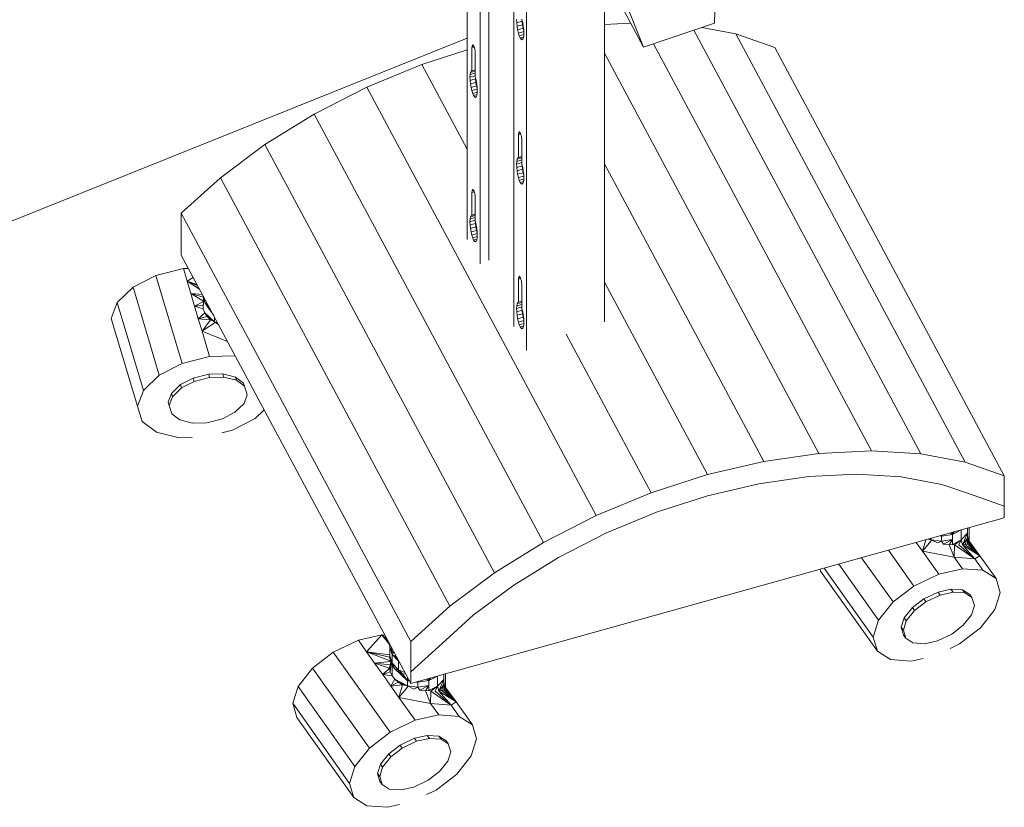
# Model space of a CAD drawing. Header units: millimetres. Extents: x -2220 to 52371, y -4077 to 6953.
# Tile 234 of 256: x 36965 to 37674, y 1535 to 2103. Entities that reach past the tile are written whole.
import ezdxf

# ---------------------------------------------------------------- set-up
doc = ezdxf.new("R2010")
doc.units = ezdxf.units.MM
doc.header["$MEASUREMENT"] = 0
doc.linetypes.add('Wipeout_Contour', pattern=[1000, 0, -1000])
doc.layers.add('Nuevo_08_E_Envans secs', color=7, linetype='Continuous')
doc.layers.add('Nuevo_09_EI_Mobiliari general', color=7, linetype='Continuous')
doc.layers.add('Nuevo_08_E_Envans secs_Pluma_Nº__47', color=7, linetype='Continuous', lineweight=20)
doc.layers.add('Nuevo_09_EI_Mobiliari general_Pluma_Nº__61', color=7, linetype='Continuous', lineweight=5, true_color=0x6a6a6a)

# ---------------------------------------------------------------- blocks, each defined once
blk = doc.blocks.new('Elem Sección_207_2', base_point=(42615.74, 4689.65))
at = {"layer": 'Nuevo_09_EI_Mobiliari general_Pluma_Nº__61', "color": 251, "linetype": 'Continuous', "lineweight": 5, "true_color": 0x6a6a6a}
for p, q in [((37287.07, 1944.53), (37287.07, 2149.94)), ((37296.38, 1927.14), (37296.38, 2152.72)), ((37302.6, 1929.71), (37302.6, 2152.47)), ((37320.59, 1881.91), (37320.59, 2153.15)), ((37329.91, 1864.51), (37329.91, 2154.26)), ((37385.93, 2134.43), (37385.93, 1885.23)), ((37465.85, 2131.49), (37465.3, 2100.41)), ((37413.97, 2083.28), (37399.07, 2111.08)), ((37413.97, 2083.28), (37402.43, 2112.11)), ((37322.64, 2103.05), (37322.73, 2100.73)), ((37326.69, 2101.84), (37322.73, 2100.73)), ((37322.73, 2100.73), (37322.99, 2098.23)), ((37326.95, 2099.34), (37322.99, 2098.23)), ((37326.55, 2102.96), (37326.43, 2103.35)), ((37327.09, 2100.63), (37326.55, 2102.96)), ((37326.69, 2101.84), (37326.67, 2102.47)), ((37326.95, 2099.34), (37326.69, 2101.84)), ((37327.37, 2096.84), (37326.95, 2099.34)), ((37327.51, 2098.13), (37327.09, 2100.63)), ((37385.93, 2099.6), (37404.73, 2100.51)), ((37465.3, 2100.41), (37413.97, 2083.28)), ((37322.99, 2098.23), (37323.41, 2095.73)), ((37327.37, 2096.84), (37323.41, 2095.73)), ((37323.41, 2095.73), (37323.95, 2093.4)), ((37327.81, 2094.48), (37323.95, 2093.4)), ((37323.95, 2093.4), (37324.58, 2091.39)), ((37324.58, 2091.39), (37327.81, 2092.3)), ((37327.79, 2094.99), (37327.37, 2096.84)), ((37327.77, 2095.63), (37327.51, 2098.13)), ((37327.86, 2093.31), (37327.77, 2095.63)), ((37327.77, 2091.32), (37327.86, 2093.31)), ((37450.23, 2095.39), (37613.67, 1790.1)), ((37456.1, 2097.35), (37480.51, 2092.76)), ((37480.51, 2092.76), (37645.77, 1784.08)), ((37480.51, 2092.76), (37508.63, 2082.96)), ((37290.89, 2084.7), (37290.7, 2084.27)), ((37291.13, 2084.84), (37290.89, 2084.7)), ((37291.22, 2084.79), (37290.89, 2084.7)), ((37291.42, 2084.69), (37291.13, 2084.84)), ((37291.72, 2084.24), (37291.42, 2084.69)), ((37324.58, 2091.39), (37325.25, 2089.85)), ((37325.25, 2089.85), (37327.63, 2090.51)), ((37325.25, 2089.85), (37325.93, 2088.87)), ((37325.93, 2088.87), (37327.27, 2089.25)), ((37325.93, 2088.87), (37326.55, 2088.53)), ((37326.55, 2088.53), (37327.09, 2088.84)), ((37327.09, 2088.84), (37327.51, 2089.8)), ((37327.51, 2089.8), (37327.77, 2091.32)), ((37421.17, 2085.69), (37578.28, 1792.22)), ((37254.42, 2070.69), (37287.07, 2081.26)), ((37290.58, 2083.58), (37290.54, 2082.67)), ((37292.16, 2083.12), (37290.54, 2082.67)), ((37290.54, 2082.67), (37290.54, 2066.24)), ((37290.7, 2084.27), (37290.58, 2083.58)), ((37291.86, 2083.93), (37290.58, 2083.58)), ((37291.54, 2084.5), (37290.7, 2084.27)), ((37292.03, 2083.54), (37291.72, 2084.24)), ((37292.31, 2082.63), (37292.03, 2083.54)), ((37292.56, 2081.57), (37292.31, 2082.63)), ((37292.75, 2080.44), (37292.56, 2081.57)), ((37292.86, 2079.31), (37292.75, 2080.44)), ((37292.9, 2078.25), (37292.86, 2079.31)), ((37292.9, 2061.82), (37292.9, 2078.25)), ((37385.93, 2078.84), (37540.35, 1790.39)), ((37508.63, 2082.96), (37673.89, 1774.27)), ((37214.77, 2054.27), (37254.42, 2070.69)), ((37254.42, 2070.69), (37287.07, 2009.71)), ((37289.2, 2063.52), (37289.11, 2061.53)), ((37289.46, 2065.04), (37289.2, 2063.52)), ((37292.9, 2064.55), (37289.2, 2063.52)), ((37292.9, 2066), (37289.46, 2065.04)), ((37289.88, 2065.99), (37289.46, 2065.04)), ((37292.9, 2066.84), (37289.88, 2065.99)), ((37290.42, 2066.31), (37289.88, 2065.99)), ((37290.54, 2066.24), (37290.42, 2066.31)), ((37292.9, 2066.9), (37290.54, 2066.24)), ((37292.9, 2062.59), (37289.11, 2061.53)), ((37289.11, 2061.53), (37289.2, 2059.21)), ((37293.16, 2060.31), (37289.2, 2059.21)), ((37289.2, 2059.21), (37289.46, 2056.71)), ((37293.42, 2057.82), (37289.46, 2056.71)), ((37289.46, 2056.71), (37289.88, 2054.21)), ((37293.03, 2061.44), (37292.9, 2061.82)), ((37293.57, 2059.1), (37293.03, 2061.44)), ((37293.16, 2060.31), (37293.14, 2060.95)), ((37293.42, 2057.82), (37293.16, 2060.31)), ((37293.84, 2055.32), (37293.42, 2057.82)), ((37293.98, 2056.6), (37293.57, 2059.1)), ((37294.24, 2054.11), (37293.98, 2056.6)), ((37176.84, 2034.9), (37214.77, 2054.27)), ((37380.03, 1745.59), (37214.77, 2054.27)), ((37293.84, 2055.32), (37289.88, 2054.21)), ((37289.88, 2054.21), (37290.42, 2051.88)), ((37294.29, 2052.96), (37290.42, 2051.88)), ((37290.42, 2051.88), (37291.05, 2049.87)), ((37291.05, 2049.87), (37294.28, 2050.77)), ((37291.05, 2049.87), (37291.72, 2048.32)), ((37294.27, 2053.47), (37293.84, 2055.32)), ((37293.98, 2048.27), (37294.24, 2049.8)), ((37294.33, 2051.79), (37294.24, 2054.11)), ((37294.24, 2049.8), (37294.33, 2051.79)), ((37291.72, 2048.32), (37294.1, 2048.99)), ((37291.72, 2048.32), (37292.4, 2047.35)), ((37292.4, 2047.35), (37293.74, 2047.72)), ((37292.4, 2047.35), (37293.03, 2047.01)), ((37293.03, 2047.01), (37293.57, 2047.32)), ((37293.57, 2047.32), (37293.98, 2048.27)), ((37141.45, 2013), (37176.84, 2034.9)), ((37342.1, 1726.22), (37176.84, 2034.9)), ((37324.11, 2020.95), (37324.07, 2020.05)), ((37324.23, 2021.64), (37324.11, 2020.95)), ((37325.39, 2021.31), (37324.11, 2020.95)), ((37324.41, 2022.07), (37324.23, 2021.64)), ((37325.07, 2021.88), (37324.23, 2021.64)), ((37324.66, 2022.21), (37324.41, 2022.07)), ((37324.75, 2022.16), (37324.41, 2022.07)), ((37324.94, 2022.06), (37324.66, 2022.21)), ((37325.25, 2021.62), (37324.94, 2022.06)), ((37325.56, 2020.92), (37325.25, 2021.62)), ((37325.84, 2020), (37325.56, 2020.92)), ((37325.69, 2020.5), (37324.07, 2020.05)), ((37324.07, 2020.05), (37324.07, 2003.62)), ((37326.09, 2018.95), (37325.84, 2020)), ((37326.27, 2017.81), (37326.09, 2018.95)), ((37326.39, 2016.68), (37326.27, 2017.81)), ((37326.43, 2015.63), (37326.39, 2016.68)), ((37326.43, 1999.2), (37326.43, 2015.63)), ((37109.35, 1989.03), (37141.45, 2013)), ((37306.71, 1704.31), (37141.45, 2013)), ((37322.73, 2000.89), (37322.64, 1998.9)), ((37326.43, 1999.96), (37322.64, 1998.9)), ((37322.99, 2002.42), (37322.73, 2000.89)), ((37326.43, 2001.93), (37322.73, 2000.89)), ((37326.43, 2003.38), (37322.99, 2002.42)), ((37323.41, 2003.37), (37322.99, 2002.42)), ((37326.43, 2004.21), (37323.41, 2003.37)), ((37323.95, 2003.68), (37323.41, 2003.37)), ((37324.07, 2003.62), (37323.95, 2003.68)), ((37326.43, 2004.28), (37324.07, 2003.62)), ((37322.64, 1998.9), (37322.73, 1996.58)), ((37326.69, 1997.69), (37322.73, 1996.58)), ((37322.73, 1996.58), (37322.99, 1994.08)), ((37326.95, 1995.19), (37322.99, 1994.08)), ((37322.99, 1994.08), (37323.41, 1991.58)), ((37327.37, 1992.69), (37323.41, 1991.58)), ((37326.55, 1998.81), (37326.43, 1999.2)), ((37327.09, 1996.48), (37326.55, 1998.81)), ((37326.69, 1997.69), (37326.67, 1998.33)), ((37326.95, 1995.19), (37326.69, 1997.69)), ((37327.37, 1992.69), (37326.95, 1995.19)), ((37327.51, 1993.98), (37327.09, 1996.48)), ((37327.79, 1990.84), (37327.37, 1992.69)), ((37327.77, 1991.48), (37327.51, 1993.98)), ((37385.93, 1999.04), (37500.71, 1784.65)), ((37081.23, 1963.51), (37109.35, 1989.03)), ((37274.61, 1680.34), (37109.35, 1989.03)), ((37323.41, 1991.58), (37323.95, 1989.25)), ((37327.81, 1990.33), (37323.95, 1989.25)), ((37323.95, 1989.25), (37324.58, 1987.24)), ((37324.58, 1987.24), (37327.81, 1988.15)), ((37324.58, 1987.24), (37325.25, 1985.7)), ((37325.25, 1985.7), (37327.63, 1986.36)), ((37325.25, 1985.7), (37325.93, 1984.72)), ((37327.09, 1984.69), (37327.51, 1985.65)), ((37327.51, 1985.65), (37327.77, 1987.17)), ((37327.86, 1989.16), (37327.77, 1991.48)), ((37327.77, 1987.17), (37327.86, 1989.16)), ((37290.58, 1979.43), (37290.54, 1978.52)), ((37292.16, 1978.97), (37290.54, 1978.52)), ((37290.54, 1978.52), (37290.54, 1962.09)), ((37290.7, 1980.12), (37290.58, 1979.43)), ((37291.86, 1979.78), (37290.58, 1979.43)), ((37290.89, 1980.55), (37290.7, 1980.12)), ((37291.54, 1980.35), (37290.7, 1980.12)), ((37291.13, 1980.69), (37290.89, 1980.55)), ((37291.22, 1980.64), (37290.89, 1980.55)), ((37291.42, 1980.54), (37291.13, 1980.69)), ((37291.72, 1980.09), (37291.42, 1980.54)), ((37292.03, 1979.39), (37291.72, 1980.09)), ((37292.31, 1978.48), (37292.03, 1979.39)), ((37292.56, 1977.42), (37292.31, 1978.48)), ((37325.93, 1984.72), (37327.27, 1985.1)), ((37325.93, 1984.72), (37326.55, 1984.38)), ((37326.55, 1984.38), (37327.09, 1984.69)), ((37292.75, 1976.29), (37292.56, 1977.42)), ((37292.86, 1975.16), (37292.75, 1976.29)), ((37292.9, 1974.1), (37292.86, 1975.16)), ((37292.9, 1957.67), (37292.9, 1974.1)), ((37081.23, 1941.63), (37081.23, 1963.51)), ((37246.5, 1654.82), (37081.23, 1963.51)), ((37289.2, 1959.37), (37289.11, 1957.38)), ((37292.9, 1958.44), (37289.11, 1957.38)), ((37289.11, 1957.38), (37289.2, 1955.06)), ((37289.46, 1960.89), (37289.2, 1959.37)), ((37292.9, 1960.4), (37289.2, 1959.37)), ((37292.9, 1961.85), (37289.46, 1960.89)), ((37289.88, 1961.84), (37289.46, 1960.89)), ((37292.9, 1962.69), (37289.88, 1961.84)), ((37290.42, 1962.16), (37289.88, 1961.84)), ((37290.54, 1962.09), (37290.42, 1962.16)), ((37292.9, 1962.75), (37290.54, 1962.09)), ((37293.03, 1957.29), (37292.9, 1957.67)), ((37293.57, 1954.95), (37293.03, 1957.29)), ((37293.16, 1956.16), (37289.2, 1955.06)), ((37289.2, 1955.06), (37289.46, 1952.56)), ((37293.42, 1953.67), (37289.46, 1952.56)), ((37289.46, 1952.56), (37289.88, 1950.06)), ((37293.84, 1951.17), (37289.88, 1950.06)), ((37289.88, 1950.06), (37290.42, 1947.73)), ((37293.16, 1956.16), (37293.14, 1956.8)), ((37293.42, 1953.67), (37293.16, 1956.16)), ((37293.84, 1951.17), (37293.42, 1953.67)), ((37293.98, 1952.45), (37293.57, 1954.95)), ((37294.27, 1949.32), (37293.84, 1951.17)), ((37294.24, 1949.96), (37293.98, 1952.45)), ((37294.33, 1947.64), (37294.24, 1949.96)), ((37294.29, 1948.81), (37290.42, 1947.73)), ((37290.42, 1947.73), (37291.05, 1945.72)), ((37291.05, 1945.72), (37294.28, 1946.62)), ((37291.05, 1945.72), (37291.72, 1944.18)), ((37291.72, 1944.18), (37294.1, 1944.84)), ((37291.72, 1944.18), (37292.4, 1943.2)), ((37292.4, 1943.2), (37293.74, 1943.57)), ((37292.4, 1943.2), (37293.03, 1942.86)), ((37293.03, 1942.86), (37293.57, 1943.17)), ((37293.57, 1943.17), (37293.98, 1944.12)), ((37293.98, 1944.12), (37294.24, 1945.65)), ((37294.24, 1945.65), (37294.33, 1947.64)), ((37081.23, 1933.22), (37081.23, 1941.63)), ((37246.5, 1624.54), (37081.23, 1933.22)), ((37062.9, 1918.69), (37082.7, 1923.69)), ((37082.7, 1923.69), (37086.29, 1923.78)), ((37082.7, 1923.69), (37085.39, 1914.64)), ((37046.5, 1910.18), (37062.9, 1918.69)), ((37081.75, 1855.32), (37062.9, 1918.69)), ((37085.39, 1914.64), (37089.78, 1917.26)), ((37085.39, 1914.64), (37092.47, 1912.23)), ((37085.39, 1914.64), (37093.03, 1911.19)), ((37085.39, 1914.64), (37088.08, 1905.59)), ((37085.39, 1914.64), (37094.36, 1908.7)), ((37324.11, 1916.8), (37324.07, 1915.9)), ((37325.69, 1916.35), (37324.07, 1915.9)), ((37324.07, 1915.9), (37324.07, 1899.47)), ((37324.23, 1917.49), (37324.11, 1916.8)), ((37325.39, 1917.16), (37324.11, 1916.8)), ((37324.41, 1917.92), (37324.23, 1917.49)), ((37325.07, 1917.73), (37324.23, 1917.49)), ((37324.66, 1918.06), (37324.41, 1917.92)), ((37324.75, 1918.02), (37324.41, 1917.92)), ((37324.94, 1917.91), (37324.66, 1918.06)), ((37325.25, 1917.47), (37324.94, 1917.91)), ((37325.56, 1916.77), (37325.25, 1917.47)), ((37325.84, 1915.85), (37325.56, 1916.77)), ((37326.09, 1914.8), (37325.84, 1915.85)), ((37326.27, 1913.66), (37326.09, 1914.8)), ((37035.04, 1899.06), (37046.5, 1910.18)), ((37065.34, 1846.82), (37046.5, 1910.18)), ((37326.39, 1912.53), (37326.27, 1913.66)), ((37326.43, 1911.48), (37326.39, 1912.53)), ((37326.43, 1895.05), (37326.43, 1911.48)), ((37385.93, 1913.84), (37460.19, 1775.12)), ((37088.08, 1905.59), (37096.42, 1904.86)), ((37088.08, 1905.59), (37097.01, 1902.94)), ((37088.08, 1905.59), (37090.78, 1896.54)), ((37088.08, 1905.59), (37097.08, 1900.21)), ((37097.08, 1901.97), (37096.94, 1903.88)), ((37097.06, 1903.65), (37097.09, 1903.46)), ((37097.07, 1894.49), (37097.08, 1901.97)), ((37097.08, 1901.97), (37097.09, 1903.46)), ((37098.13, 1899.08), (37097.08, 1901.97)), ((37097.09, 1903.46), (37097.09, 1903.6)), ((37099.88, 1898.09), (37097.09, 1903.46)), ((37098.13, 1899.08), (37097.09, 1903.46)), ((37030.8, 1887.7), (37035.04, 1899.06)), ((37053.88, 1835.7), (37035.04, 1899.06)), ((37090.78, 1896.54), (37097.08, 1899.81)), ((37090.78, 1896.54), (37096.86, 1897.32)), ((37093.47, 1887.49), (37090.78, 1896.54)), ((37090.78, 1896.54), (37097.07, 1894.49)), ((37097.08, 1898.31), (37096.86, 1897.32)), ((37096.86, 1897.32), (37097.08, 1897.77)), ((37096.86, 1897.32), (37097.07, 1894.49)), ((37098.07, 1891.7), (37097.07, 1894.49)), ((37104.54, 1889.69), (37098.13, 1899.08)), ((37099.94, 1896.46), (37098.13, 1899.08)), ((37098.13, 1899.08), (37099.88, 1898.09)), ((37099.88, 1898.09), (37099.88, 1898.39)), ((37100.16, 1897.88), (37099.88, 1898.09)), ((37099.94, 1896.46), (37099.88, 1898.09)), ((37100.91, 1896.48), (37099.88, 1898.09)), ((37104.53, 1889.7), (37099.94, 1896.46)), ((37101.88, 1894.66), (37099.94, 1896.46)), ((37322.73, 1896.74), (37322.64, 1894.75)), ((37326.43, 1895.81), (37322.64, 1894.75)), ((37322.64, 1894.75), (37322.73, 1892.43)), ((37322.99, 1898.27), (37322.73, 1896.74)), ((37326.43, 1897.78), (37322.73, 1896.74)), ((37326.69, 1893.54), (37322.73, 1892.43)), ((37326.43, 1899.23), (37322.99, 1898.27)), ((37323.41, 1899.22), (37322.99, 1898.27)), ((37326.43, 1900.06), (37323.41, 1899.22)), ((37323.95, 1899.53), (37323.41, 1899.22)), ((37324.07, 1899.47), (37323.95, 1899.53)), ((37326.43, 1900.13), (37324.07, 1899.47)), ((37326.55, 1894.66), (37326.43, 1895.05)), ((37327.09, 1892.33), (37326.55, 1894.66)), ((37326.69, 1893.54), (37326.67, 1894.18)), ((37326.95, 1891.04), (37326.69, 1893.54)), ((37049.64, 1824.34), (37030.8, 1887.7)), ((37093.47, 1887.49), (37098.07, 1891.7)), ((37093.47, 1887.49), (37099.78, 1889.07)), ((37096.16, 1878.43), (37093.47, 1887.49)), ((37093.47, 1887.49), (37102.14, 1886.64)), ((37096.16, 1878.43), (37102.14, 1886.64)), ((37099.78, 1889.07), (37098.07, 1891.7)), ((37098.07, 1891.7), (37105.09, 1885.29)), ((37102.14, 1886.64), (37099.78, 1889.07)), ((37099.78, 1889.07), (37105.09, 1885.29)), ((37102.14, 1886.64), (37105.09, 1885.29)), ((37105.09, 1885.29), (37105.09, 1888.67)), ((37322.73, 1892.43), (37322.99, 1889.93)), ((37326.95, 1891.04), (37322.99, 1889.93)), ((37322.99, 1889.93), (37323.41, 1887.43)), ((37327.37, 1888.54), (37323.41, 1887.43)), ((37323.41, 1887.43), (37323.95, 1885.1)), ((37327.81, 1886.18), (37323.95, 1885.1)), ((37327.37, 1888.54), (37326.95, 1891.04)), ((37327.51, 1889.83), (37327.09, 1892.33)), ((37327.79, 1886.69), (37327.37, 1888.54)), ((37327.77, 1887.33), (37327.51, 1889.83)), ((37327.86, 1885.01), (37327.77, 1887.33)), ((37096.16, 1878.43), (37105.09, 1884.44)), ((37107.3, 1884.54), (37105.09, 1885.29)), ((37105.09, 1884.44), (37105.09, 1885.29)), ((37108.13, 1882.99), (37105.09, 1885.29)), ((37323.95, 1885.1), (37324.58, 1883.09)), ((37324.58, 1883.09), (37327.81, 1884)), ((37324.58, 1883.09), (37325.25, 1881.55)), ((37325.25, 1881.55), (37327.63, 1882.21)), ((37325.25, 1881.55), (37325.93, 1880.57)), ((37325.93, 1880.57), (37327.27, 1880.95)), ((37325.93, 1880.57), (37326.55, 1880.23)), ((37326.55, 1880.23), (37327.09, 1880.55)), ((37327.09, 1880.55), (37327.51, 1881.5)), ((37327.51, 1881.5), (37327.77, 1883.02)), ((37327.77, 1883.02), (37327.86, 1885.01)), ((37101.54, 1860.33), (37096.16, 1878.43)), ((37096.16, 1878.43), (37114.53, 1871.03)), ((37358.47, 1876.34), (37419.68, 1762.01)), ((37101.54, 1860.33), (37081.75, 1855.32)), ((37120.02, 1860.78), (37101.54, 1860.33)), ((37081.75, 1855.32), (37065.34, 1846.82)), ((37065.34, 1846.82), (37053.88, 1835.7)), ((37080.61, 1839.96), (37089.68, 1844.66)), ((37089.68, 1844.66), (37100.93, 1847.5)), ((37090.39, 1842.28), (37089.68, 1844.66)), ((37101.63, 1845.12), (37090.39, 1842.28)), ((37100.93, 1847.5), (37111.15, 1847.75)), ((37100.93, 1847.5), (37101.63, 1845.12)), ((37111.86, 1845.37), (37101.63, 1845.12)), ((37111.15, 1847.75), (37111.86, 1845.37)), ((37111.15, 1847.75), (37120.35, 1845.46)), ((37121.06, 1843.08), (37111.86, 1845.37)), ((37120.35, 1845.46), (37121.06, 1843.08)), ((37120.35, 1845.46), (37126.08, 1841.14)), ((37074.13, 1833.67), (37080.61, 1839.96)), ((37081.32, 1837.58), (37074.83, 1831.29)), ((37081.32, 1837.58), (37080.61, 1839.96)), ((37090.39, 1842.28), (37081.32, 1837.58)), ((37126.79, 1838.76), (37121.06, 1843.08)), ((37126.08, 1841.14), (37127.99, 1834.97)), ((37126.08, 1841.14), (37126.79, 1838.76)), ((37126.79, 1838.76), (37128.7, 1832.59)), ((37049.64, 1824.34), (37053.88, 1835.7)), ((37071.8, 1827.43), (37074.13, 1833.67)), ((37074.83, 1831.29), (37072.51, 1825.05)), ((37074.83, 1831.29), (37074.13, 1833.67)), ((37128.7, 1832.59), (37126.37, 1826.35)), ((37127.99, 1834.97), (37128.7, 1832.59)), ((37053, 1813.49), (37049.64, 1824.34)), ((37072.51, 1825.05), (37071.8, 1827.43)), ((37074.42, 1818.88), (37072.51, 1825.05)), ((37126.37, 1826.35), (37119.88, 1820.06)), ((37080.14, 1814.56), (37074.42, 1818.88)), ((37110.82, 1815.36), (37099.57, 1812.51)), ((37119.88, 1820.06), (37110.82, 1815.36)), ((37134.45, 1815.58), (37118.04, 1807.07)), ((37140.88, 1821.82), (37134.45, 1815.58)), ((37063.37, 1805.67), (37053, 1813.49)), ((37089.34, 1812.26), (37080.14, 1814.56)), ((37099.57, 1812.51), (37089.34, 1812.26)), ((37079.62, 1801.61), (37063.37, 1805.67)), ((37089.13, 1801.84), (37079.62, 1801.61)), ((37118.04, 1807.07), (37110.47, 1805.16)), ((37500.71, 1784.65), (37540.35, 1790.39)), ((37540.35, 1790.39), (37578.28, 1792.22)), ((37578.28, 1792.22), (37613.67, 1790.1)), ((37613.67, 1790.1), (37645.77, 1784.08)), ((37460.19, 1775.12), (37500.71, 1784.65)), ((37645.77, 1784.08), (37673.89, 1774.27)), ((37419.68, 1762.01), (37460.19, 1775.12)), ((37533.07, 1773.82), (37497.03, 1768.6)), ((37567.55, 1775.49), (37533.07, 1773.82)), ((37599.72, 1773.56), (37567.55, 1775.49)), ((37628.9, 1768.08), (37599.72, 1773.56)), ((37673.89, 1774.27), (37673.89, 1752.39)), ((37497.03, 1768.6), (37460.19, 1759.94)), ((37648.75, 1761.16), (37628.9, 1768.08)), ((37380.03, 1745.59), (37419.68, 1762.01)), ((37460.19, 1759.94), (37423.36, 1748.01)), ((37673.89, 1752.39), (37648.75, 1761.16)), ((37673.89, 1752.39), (37673.89, 1743.98)), ((37342.1, 1726.22), (37380.03, 1745.59)), ((37423.36, 1748.01), (37387.32, 1733.09)), ((37673.89, 1743.98), (37246.5, 1624.54)), ((37387.32, 1733.09), (37352.84, 1715.48)), ((37628.73, 1730.85), (37627.47, 1731.01)), ((37628.73, 1730.85), (37628.32, 1731.25)), ((37628.72, 1731.36), (37628.73, 1730.85)), ((37636.52, 1732.08), (37628.73, 1730.85)), ((37629.45, 1731.56), (37628.73, 1730.85)), ((37628.73, 1730.85), (37628.73, 1727.25)), ((37636.52, 1732.08), (37635.03, 1733.12)), ((37642.92, 1735.29), (37636.52, 1732.08)), ((37637.84, 1733.91), (37636.52, 1732.08)), ((37636.56, 1733.55), (37636.52, 1732.08)), ((37636.52, 1732.08), (37636.52, 1728.48)), ((37642.92, 1735.29), (37642.88, 1735.32)), ((37642.95, 1735.34), (37642.92, 1735.29)), ((37642.97, 1735.34), (37642.92, 1735.29)), ((37642.93, 1735.33), (37642.92, 1735.29)), ((37642.92, 1735.29), (37642.92, 1728.08)), ((37647.28, 1732.98), (37642.92, 1728.08)), ((37647.28, 1732.98), (37643.8, 1724.57)), ((37647.28, 1736.55), (37647.28, 1732.98)), ((37647.28, 1729.37), (37647.28, 1732.98)), ((37648.65, 1731.21), (37647.28, 1725.22)), ((37648.65, 1731.21), (37648.24, 1725.69)), ((37648.65, 1731.21), (37648.64, 1726.36)), ((37648.65, 1736.93), (37648.65, 1731.21)), ((37306.71, 1704.31), (37342.1, 1726.22)), ((37615.04, 1719.92), (37610.53, 1726.28)), ((37615.04, 1719.92), (37617.47, 1728.22)), ((37615.04, 1719.92), (37621.2, 1727.36)), ((37619.04, 1728.66), (37621.2, 1728.21)), ((37619.66, 1728.83), (37621.2, 1728.21)), ((37619.9, 1728.9), (37621.2, 1728.21)), ((37621.2, 1728.21), (37621.2, 1729.26)), ((37628.73, 1727.25), (37621.2, 1728.21)), ((37621.2, 1727.36), (37621.2, 1728.21)), ((37625.72, 1725.95), (37621.2, 1728.21)), ((37628.73, 1727.25), (37625.72, 1725.95)), ((37636.52, 1728.48), (37628.73, 1727.25)), ((37628.73, 1727.25), (37630.11, 1725.07)), ((37636.52, 1728.48), (37630.11, 1725.07)), ((37630.11, 1725.07), (37634.25, 1724.59)), ((37636.52, 1728.48), (37634.25, 1724.59)), ((37636.52, 1724.87), (37634.25, 1724.59)), ((37634.25, 1724.59), (37637.84, 1715.52)), ((37636.52, 1724.87), (37636.52, 1728.48)), ((37642.92, 1728.08), (37636.52, 1724.87)), ((37636.52, 1724.87), (37638.02, 1724.4)), ((37638.02, 1724.4), (37637.84, 1715.52)), ((37642.92, 1728.08), (37638.02, 1724.4)), ((37638.02, 1724.4), (37652.63, 1714.41)), ((37642.92, 1728.08), (37641.2, 1724.41)), ((37641.2, 1724.41), (37652.63, 1714.41)), ((37642.92, 1728.08), (37643.8, 1724.57)), ((37647.28, 1729.37), (37643.8, 1724.57)), ((37645.82, 1724.85), (37643.8, 1724.57)), ((37643.8, 1724.57), (37652.63, 1714.41)), ((37643.8, 1724.57), (37656.22, 1716.71)), ((37647.28, 1729.37), (37645.82, 1724.85)), ((37647.28, 1725.22), (37645.82, 1724.85)), ((37645.82, 1724.85), (37656.22, 1716.71)), ((37647.28, 1725.22), (37647.28, 1729.37)), ((37648.24, 1725.69), (37647.28, 1725.22)), ((37647.28, 1725.22), (37656.22, 1716.71)), ((37648.64, 1726.36), (37648.24, 1725.69)), ((37648.24, 1725.69), (37656.22, 1716.71)), ((37648.64, 1727.06), (37656.22, 1716.71)), ((37648.64, 1726.36), (37656.22, 1716.71)), ((37608.7, 1694.84), (37590.39, 1720.65)), ((37626.72, 1703.44), (37615.04, 1719.92)), ((37615.04, 1719.92), (37637.84, 1715.52)), ((37652.63, 1714.41), (37656.22, 1716.71)), ((37656.22, 1716.71), (37667.91, 1700.24)), ((37352.84, 1715.48), (37320.66, 1695.56)), ((37583.34, 1670.15), (37554.62, 1710.65)), ((37593.77, 1683.35), (37571.13, 1715.26)), ((37637.84, 1715.52), (37652.63, 1714.41)), ((37637.84, 1715.52), (37643.68, 1707.28)), ((37652.63, 1714.41), (37658.47, 1706.17)), ((37274.61, 1680.34), (37306.71, 1704.31)), ((37541.63, 1705.45), (37541.2, 1706.9)), ((37582.53, 1647.78), (37541.63, 1705.45)), ((37579.47, 1658.02), (37544.21, 1707.74)), ((37626.72, 1703.44), (37608.7, 1694.84)), ((37643.68, 1707.28), (37626.72, 1703.44)), ((37658.47, 1706.17), (37643.68, 1707.28)), ((37667.91, 1700.24), (37658.47, 1706.17)), ((37320.66, 1695.56), (37291.48, 1673.77)), ((37608.7, 1694.84), (37593.77, 1683.35)), ((37667.91, 1700.24), (37670.97, 1689.99)), ((37615.92, 1685.61), (37626.16, 1690.5)), ((37627.7, 1688.33), (37617.46, 1683.45)), ((37626.16, 1690.5), (37635.47, 1692.61)), ((37626.16, 1690.5), (37627.7, 1688.33)), ((37637.01, 1690.44), (37627.7, 1688.33)), ((37635.47, 1692.61), (37637.01, 1690.44)), ((37635.47, 1692.61), (37643.84, 1691.98)), ((37645.38, 1689.82), (37637.01, 1690.44)), ((37643.84, 1691.98), (37645.38, 1689.82)), ((37643.84, 1691.98), (37649.06, 1688.7)), ((37650.6, 1686.54), (37645.38, 1689.82)), ((37649.06, 1688.7), (37650.6, 1686.54)), ((37670.97, 1689.99), (37667.11, 1677.86)), ((37593.77, 1683.35), (37583.34, 1670.15)), ((37607.67, 1679.27), (37615.92, 1685.61)), ((37617.46, 1683.45), (37609.2, 1677.1)), ((37617.46, 1683.45), (37615.92, 1685.61)), ((37652.33, 1680.72), (37650.21, 1674.05)), ((37650.6, 1686.54), (37652.33, 1680.72)), ((37246.5, 1654.82), (37274.61, 1680.34)), ((37291.48, 1673.77), (37271.64, 1655.76)), ((37601.76, 1671.79), (37607.67, 1679.27)), ((37609.2, 1677.1), (37603.3, 1669.63)), ((37609.2, 1677.1), (37607.67, 1679.27)), ((37650.21, 1674.05), (37644.31, 1666.58)), ((37667.11, 1677.86), (37656.68, 1664.66)), ((37579.47, 1658.02), (37583.34, 1670.15)), ((37599.64, 1665.13), (37601.76, 1671.79)), ((37603.3, 1669.63), (37601.18, 1662.97)), ((37603.3, 1669.63), (37601.76, 1671.79)), ((37644.31, 1666.58), (37636.06, 1660.24)), ((37208.71, 1655.72), (37225.66, 1659.56)), ((37225.66, 1659.56), (37214.55, 1647.48)), ((37225.66, 1659.56), (37229.25, 1656.74)), ((37225.66, 1659.56), (37229.93, 1655.48)), ((37225.66, 1659.56), (37227.83, 1659.4)), ((37225.66, 1659.56), (37231.28, 1652.41)), ((37601.38, 1659.31), (37599.64, 1665.13)), ((37601.18, 1662.97), (37599.64, 1665.13)), ((37601.18, 1662.97), (37602.92, 1657.15)), ((37602.92, 1657.15), (37601.38, 1659.31)), ((37636.06, 1660.24), (37625.82, 1655.35)), ((37656.68, 1664.66), (37641.74, 1653.18)), ((37190.68, 1647.12), (37208.71, 1655.72)), ((37208.71, 1655.72), (37214.55, 1647.48)), ((37231.27, 1650.9), (37231.26, 1652.24)), ((37231.33, 1651.85), (37231.39, 1652.76)), ((37231.4, 1651.45), (37231.61, 1652.34)), ((37271.64, 1655.76), (37246.5, 1632.94)), ((37246.5, 1632.94), (37246.5, 1654.82)), ((37582.53, 1647.78), (37579.47, 1658.02)), ((37608.13, 1653.87), (37602.92, 1657.15)), ((37616.51, 1653.24), (37608.13, 1653.87)), ((37625.82, 1655.35), (37616.51, 1653.24)), ((37641.74, 1653.18), (37634.84, 1649.89)), ((37175.75, 1635.63), (37190.68, 1647.12)), ((37231.59, 1589.44), (37190.68, 1647.12)), ((37214.55, 1647.48), (37231.27, 1645.13)), ((37214.55, 1647.48), (37231.26, 1643.62)), ((37214.55, 1647.48), (37220.39, 1639.24)), ((37214.55, 1647.48), (37231.64, 1640.88)), ((37231.27, 1644.63), (37231.27, 1650.9)), ((37231.75, 1649.39), (37231.27, 1650.9)), ((37231.27, 1650.9), (37231.75, 1649.39)), ((37233, 1645.44), (37231.75, 1649.39)), ((37232.18, 1648.45), (37232.63, 1650.36)), ((37232.63, 1650.36), (37232.63, 1650.44)), ((37232.63, 1647.44), (37232.63, 1650.36)), ((37233, 1645.44), (37232.96, 1646.72)), ((37233, 1639.17), (37233, 1645.44)), ((37237.62, 1640.77), (37233, 1645.44)), ((37233, 1645.44), (37234.84, 1644.3)), ((37233.02, 1646.63), (37233.58, 1648.66)), ((37233.44, 1646.1), (37234.38, 1647.16)), ((37591.97, 1641.84), (37582.53, 1647.78)), ((37220.39, 1639.24), (37231.74, 1640.4)), ((37220.39, 1639.24), (37231.57, 1638.15)), ((37220.39, 1639.24), (37226.24, 1631)), ((37220.39, 1639.24), (37231.26, 1635.57)), ((37231.26, 1643.43), (37231.27, 1644.63)), ((37231.26, 1635.57), (37232.15, 1639.49)), ((37231.57, 1638.15), (37231.26, 1635.57)), ((37233, 1639.17), (37231.27, 1644.63)), ((37231.69, 1640.52), (37231.27, 1644.63)), ((37231.57, 1638.15), (37232.05, 1639.71)), ((37232.96, 1637.67), (37231.69, 1640.52)), ((37231.69, 1640.52), (37233, 1639.17)), ((37231.72, 1632.88), (37232.36, 1639.02)), ((37232.96, 1637.67), (37233, 1639.17)), ((37237.62, 1634.5), (37233, 1639.17)), ((37235.01, 1635.08), (37233, 1639.17)), ((37237.62, 1640.77), (37234.84, 1644.3)), ((37234.95, 1644.2), (37235.59, 1644.91)), ((37235.42, 1643.81), (37235.82, 1644.48)), ((37237.62, 1640.77), (37237.52, 1641.3)), ((37237.62, 1634.5), (37237.62, 1640.77)), ((37237.81, 1640.75), (37237.62, 1640.77)), ((37237.86, 1640.66), (37237.62, 1640.77)), ((37606.76, 1640.74), (37591.97, 1641.84)), ((37615.43, 1642.7), (37606.76, 1640.74)), ((37165.32, 1622.44), (37175.75, 1635.63)), ((37216.65, 1577.96), (37175.75, 1635.63)), ((37226.24, 1631), (37231.26, 1635.57)), ((37226.24, 1631), (37231.72, 1632.88)), ((37226.24, 1631), (37232.95, 1630.19)), ((37226.24, 1631), (37232.08, 1622.76)), ((37231.26, 1635.57), (37231.72, 1632.88)), ((37231.72, 1632.88), (37232.95, 1630.19)), ((37232.95, 1630.19), (37232.96, 1637.67)), ((37235.01, 1635.08), (37232.96, 1637.67)), ((37244.09, 1626.41), (37235.01, 1635.08)), ((37237.7, 1632.89), (37235.01, 1635.08)), ((37235.01, 1635.08), (37237.62, 1634.5)), ((37242.29, 1632.4), (37237.62, 1634.5)), ((37237.7, 1632.89), (37237.62, 1634.5)), ((37240.8, 1631.19), (37237.62, 1634.5)), ((37244.09, 1626.41), (37237.7, 1632.89)), ((37240.8, 1631.19), (37237.7, 1632.89)), ((37242.81, 1631.43), (37240.8, 1631.19)), ((37244.09, 1626.41), (37240.8, 1631.19)), ((37246.5, 1624.54), (37246.5, 1632.94)), ((37270.17, 1631.15), (37270.17, 1627.58)), ((37271.54, 1631.53), (37271.54, 1625.81)), ((37232.08, 1622.76), (37234.91, 1627.68)), ((37232.08, 1622.76), (37237.48, 1625.46)), ((37234.91, 1627.68), (37232.95, 1630.19)), ((37237.48, 1625.46), (37234.91, 1627.68)), ((37234.91, 1627.68), (37244.09, 1622.81)), ((37240.57, 1623.54), (37237.48, 1625.46)), ((37237.48, 1625.46), (37244.09, 1622.81)), ((37244.09, 1629.02), (37244.09, 1626.41)), ((37245.07, 1627.21), (37244.09, 1626.41)), ((37244.09, 1622.81), (37244.09, 1626.41)), ((37245.59, 1626.22), (37244.09, 1626.41)), ((37251.62, 1625.45), (37250.36, 1625.62)), ((37251.62, 1625.45), (37251.21, 1625.85)), ((37251.61, 1625.96), (37251.62, 1625.45)), ((37259.41, 1626.68), (37251.62, 1625.45)), ((37252.34, 1626.17), (37251.62, 1625.45)), ((37251.62, 1625.45), (37251.62, 1621.85)), ((37259.41, 1626.68), (37257.92, 1627.73)), ((37265.81, 1629.89), (37259.41, 1626.68)), ((37260.73, 1628.51), (37259.41, 1626.68)), ((37259.45, 1628.16), (37259.41, 1626.68)), ((37259.41, 1626.68), (37259.41, 1623.08)), ((37265.81, 1629.89), (37265.77, 1629.92)), ((37265.86, 1629.95), (37265.81, 1629.89)), ((37265.83, 1629.94), (37265.81, 1629.89)), ((37265.82, 1629.93), (37265.81, 1629.89)), ((37265.81, 1629.89), (37265.81, 1622.68)), ((37270.17, 1627.58), (37265.81, 1622.68)), ((37270.17, 1627.58), (37266.68, 1619.17)), ((37270.17, 1623.98), (37266.68, 1619.17)), ((37270.17, 1623.98), (37268.7, 1619.45)), ((37270.17, 1623.98), (37270.17, 1627.58)), ((37271.54, 1625.81), (37270.17, 1619.82)), ((37270.17, 1619.82), (37270.17, 1623.98)), ((37271.54, 1625.81), (37271.13, 1620.29)), ((37271.54, 1625.81), (37271.53, 1620.96)), ((37161.46, 1610.3), (37165.32, 1622.44)), ((37206.22, 1564.76), (37165.32, 1622.44)), ((37232.08, 1622.76), (37240.57, 1623.54)), ((37237.92, 1614.52), (37232.08, 1622.76)), ((37237.92, 1614.52), (37240.57, 1623.54)), ((37237.92, 1614.52), (37244.09, 1621.97)), ((37240.57, 1623.54), (37244.09, 1622.81)), ((37251.62, 1621.85), (37244.09, 1622.81)), ((37244.09, 1621.97), (37244.09, 1622.81)), ((37248.6, 1620.56), (37244.09, 1622.81)), ((37251.62, 1621.85), (37248.6, 1620.56)), ((37259.41, 1623.08), (37251.62, 1621.85)), ((37251.62, 1621.85), (37253, 1619.67)), ((37259.41, 1623.08), (37253, 1619.67)), ((37253, 1619.67), (37257.14, 1619.19)), ((37259.41, 1623.08), (37257.14, 1619.19)), ((37259.41, 1619.48), (37257.14, 1619.19)), ((37257.14, 1619.19), (37260.72, 1610.12)), ((37259.41, 1619.48), (37259.41, 1623.08)), ((37265.81, 1622.68), (37259.41, 1619.48)), ((37259.41, 1619.48), (37260.91, 1619)), ((37260.91, 1619), (37260.72, 1610.12)), ((37265.81, 1622.68), (37260.91, 1619)), ((37260.91, 1619), (37275.52, 1609.01)), ((37265.81, 1622.68), (37264.09, 1619.01)), ((37264.09, 1619.01), (37275.52, 1609.01)), ((37265.81, 1622.68), (37266.68, 1619.17)), ((37268.7, 1619.45), (37266.68, 1619.17)), ((37266.68, 1619.17), (37275.52, 1609.01)), ((37266.68, 1619.17), (37279.11, 1611.32)), ((37270.17, 1619.82), (37268.7, 1619.45)), ((37268.7, 1619.45), (37279.11, 1611.32)), ((37271.13, 1620.29), (37270.17, 1619.82)), ((37270.17, 1619.82), (37279.11, 1611.32)), ((37271.53, 1620.96), (37271.13, 1620.29)), ((37271.13, 1620.29), (37279.11, 1611.32)), ((37271.53, 1621.67), (37279.11, 1611.32)), ((37271.53, 1620.96), (37279.11, 1611.32)), ((37202.36, 1552.63), (37161.46, 1610.3)), ((37164.52, 1600.06), (37161.46, 1610.3)), ((37249.61, 1598.04), (37237.92, 1614.52)), ((37237.92, 1614.52), (37260.72, 1610.12)), ((37260.72, 1610.12), (37275.52, 1609.01)), ((37260.72, 1610.12), (37266.57, 1601.88)), ((37275.52, 1609.01), (37279.11, 1611.32)), ((37279.11, 1611.32), (37290.8, 1594.84)), ((37275.52, 1609.01), (37281.36, 1600.78)), ((37205.42, 1542.38), (37164.52, 1600.06)), ((37249.61, 1598.04), (37231.59, 1589.44)), ((37266.57, 1601.88), (37249.61, 1598.04)), ((37281.36, 1600.78), (37266.57, 1601.88)), ((37290.8, 1594.84), (37281.36, 1600.78)), ((37231.59, 1589.44), (37216.65, 1577.96)), ((37290.8, 1594.84), (37293.86, 1584.6)), ((37238.81, 1580.22), (37249.05, 1585.1)), ((37250.59, 1582.94), (37240.35, 1578.05)), ((37249.05, 1585.1), (37258.36, 1587.21)), ((37249.05, 1585.1), (37250.59, 1582.94)), ((37259.9, 1585.05), (37250.59, 1582.94)), ((37258.36, 1587.21), (37259.9, 1585.05)), ((37258.36, 1587.21), (37266.73, 1586.59)), ((37268.27, 1584.42), (37259.9, 1585.05)), ((37266.73, 1586.59), (37268.27, 1584.42)), ((37266.73, 1586.59), (37271.95, 1583.31)), ((37273.49, 1581.14), (37268.27, 1584.42)), ((37271.95, 1583.31), (37273.49, 1581.14)), ((37293.86, 1584.6), (37289.99, 1572.47)), ((37216.65, 1577.96), (37206.22, 1564.76)), ((37230.56, 1573.87), (37238.81, 1580.22)), ((37240.35, 1578.05), (37232.09, 1571.7)), ((37240.35, 1578.05), (37238.81, 1580.22)), ((37275.22, 1575.32), (37273.1, 1568.66)), ((37273.49, 1581.14), (37275.22, 1575.32)), ((37224.65, 1566.4), (37230.56, 1573.87)), ((37232.09, 1571.7), (37226.19, 1564.23)), ((37232.09, 1571.7), (37230.56, 1573.87)), ((37273.1, 1568.66), (37267.2, 1561.19)), ((37289.99, 1572.47), (37279.57, 1559.27)), ((37202.36, 1552.63), (37206.22, 1564.76)), ((37222.53, 1559.74), (37224.65, 1566.4)), ((37226.19, 1564.23), (37224.07, 1557.57)), ((37226.19, 1564.23), (37224.65, 1566.4)), ((37267.2, 1561.19), (37258.95, 1554.84)), ((37224.27, 1553.92), (37222.53, 1559.74)), ((37224.07, 1557.57), (37222.53, 1559.74)), ((37224.07, 1557.57), (37225.81, 1551.75)), ((37225.81, 1551.75), (37224.27, 1553.92)), ((37258.95, 1554.84), (37248.71, 1549.95)), ((37279.57, 1559.27), (37264.63, 1547.78)), ((37205.42, 1542.38), (37202.36, 1552.63)), ((37231.02, 1548.47), (37225.81, 1551.75)), ((37239.4, 1547.84), (37231.02, 1548.47)), ((37248.71, 1549.95), (37239.4, 1547.84)), ((37264.63, 1547.78), (37257.73, 1544.49)), ((37214.86, 1536.45), (37205.42, 1542.38)), ((37229.65, 1535.34), (37214.86, 1536.45)), ((37238.31, 1537.3), (37229.65, 1535.34))]:
    blk.add_line(p, q, dxfattribs=at)
blk = doc.blocks.new('Elem Sección_215_2', base_point=(42615.74, 4689.65))
at = {"color": 254, "linetype": 'Wipeout_Contour', "lineweight": 0, "ltscale": 143828.340447}
blk.add_wipeout([(34277.41, 2000.49), (34280.51, 1996.47), (37436.31, 3264.38), (37433.22, 3268.39)], dxfattribs=at).dxf.layer = 'Nuevo_08_E_Envans secs'
at = {"color": 254, "linetype": 'Wipeout_Contour', "lineweight": 0, "ltscale": 250814.991909}
blk.add_wipeout([(34313.49, 1993.06), (34320.2, 1984.35), (34332.25, 1989.2), (35978.98, 2650.8), (36312.88, 2784.95), (37452.82, 3242.94), (37446.11, 3251.65)], dxfattribs=at).dxf.layer = 'Nuevo_08_E_Envans secs'
at = {"color": 254, "linetype": 'Wipeout_Contour', "lineweight": 0, "ltscale": 178251.750617}
blk.add_wipeout([(37439.41, 3260.36), (34294.73, 1996.92), (34301.44, 1988.21), (34313.49, 1993.06), (37446.11, 3251.65)], dxfattribs=at).dxf.layer = 'Nuevo_08_E_Envans secs'
at = {"layer": 'Nuevo_08_E_Envans secs_Pluma_Nº__47', "color": 7, "linetype": 'Continuous', "lineweight": 20}
blk.add_line((37287.07, 2089.59), (36569.85, 1801.44), dxfattribs=at)

msp = doc.modelspace()

# ---------------------------------------------------------------- block references
at = {"layer": 'Nuevo_09_EI_Mobiliari general', "lineweight": 0}
msp.add_blockref('Elem Sección_207_2', (42615.74, 4689.65), dxfattribs=at)

# ---------------------------------------------------------------- next in the draw order: block references
at = {"layer": 'Nuevo_08_E_Envans secs', "lineweight": 0}
msp.add_blockref('Elem Sección_215_2', (42615.74, 4689.65), dxfattribs=at)

doc.saveas('drawing.dxf')
